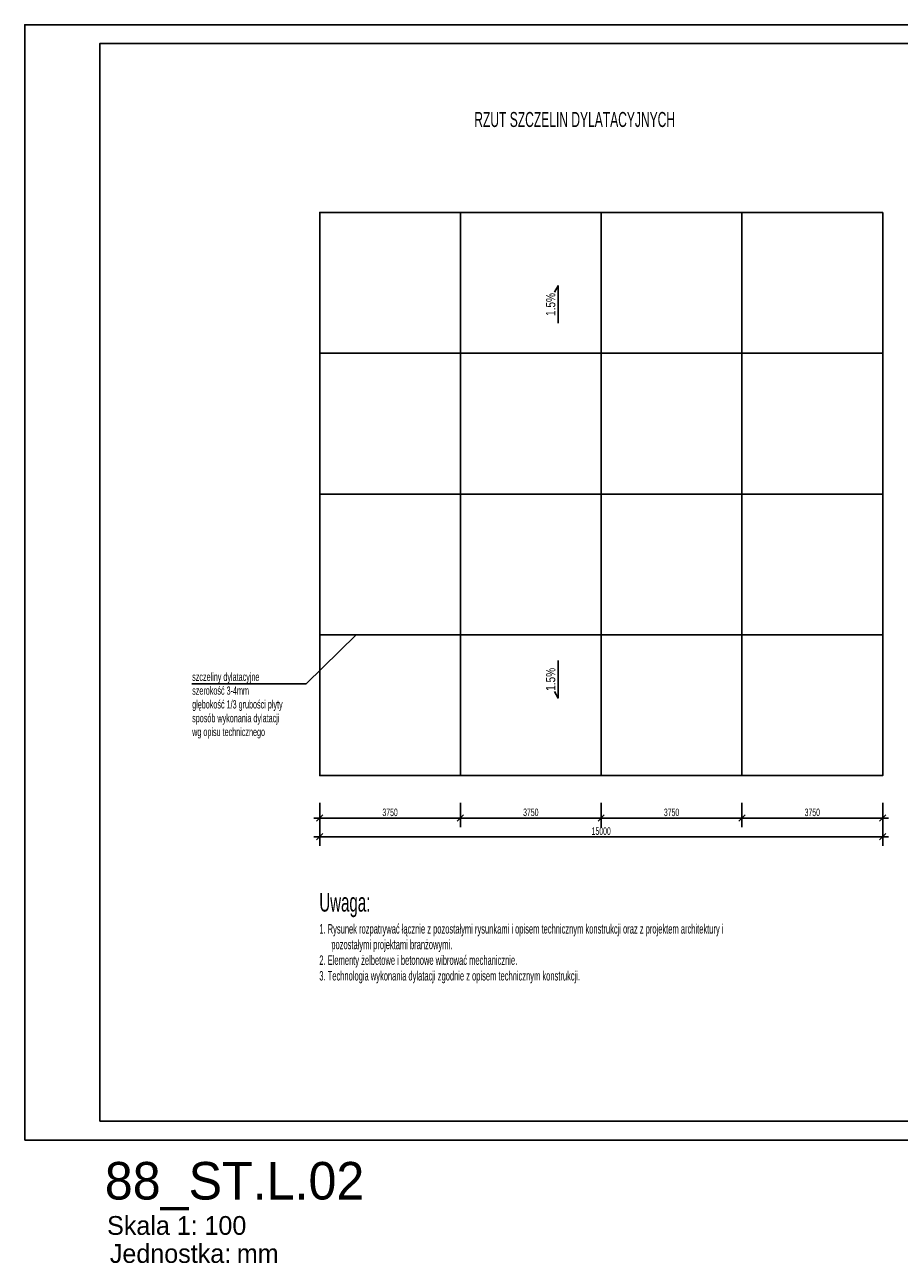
# Model space of a CAD drawing. Header units: millimetres. Extents: x 105590 to 149486, y 34013 to 66993.
# Tile 1 of 3: x 105590 to 128889, y 34013 to 66993. Entities that reach past the tile are written whole.
import ezdxf
from ezdxf import colors
from ezdxf.entities.mleader import LeaderData, LeaderLine
from ezdxf.enums import TextEntityAlignment as Align
from ezdxf.math import Vec2, Vec3

# ---------------------------------------------------------------- set-up
doc = ezdxf.new("R2010")
doc.units = ezdxf.units.MM
doc.header["$LTSCALE"] = 500
doc.header["$MEASUREMENT"] = 0
for name, color, linetype in [('BA_odn', 1, 'Continuous'), ('BA_ram', 2, 'Continuous'), ('BA_txg', 3, 'Continuous'), ('BA_txs', 2, 'Continuous'), ('BA_wym', 1, 'Continuous'), ('K_dylatacja', 7, 'Continuous'), ('K_obrys stropu', 152, 'Continuous')]:
    doc.layers.add(name, color=color, linetype=linetype)
doc.styles.add('BIKTG', font='bikromsw.shx', dxfattribs={"width": 0.6})
doc.styles.add('BIKTS', font='bikromsw.shx', dxfattribs={"width": 0.6})
doc.styles.add('BIKWYM', font='bikromsw.shx', dxfattribs={"width": 0.55})
doc.dimstyles.new('BA_KR_100_mm', dxfattribs={"dimscale": 10, "dimtxt": 20, "dimasz": 1.333333, "dimexe": 24, "dimexo": 0, "dimgap": 5, "dimtad": 1, "dimdec": 1, "dimrnd": 0.5, "dimzin": 9, "dimdsep": 46, "dimtxsty": 'BIKWYM', "dimblk": 'WYM-KR', "dimcen": 0, "dimdle": 20, "dimclrd": 256, "dimclre": 256, "dimclrt": 7, "dimadec": 0, "dimazin": 0, "dimtfac": 0.033333, "dimtdec": 1, "dimtmove": 0, "dimatfit": 3, "dimldrblk": 'WYM-KR', "dimfxl": 1, "dimtvp": 0.8, "dimtolj": 1, "dimarcsym": 0})

# ---------------------------------------------------------------- blocks, each defined once
blk = doc.blocks.new('*U6611')
at = {"layer": 'BA_ram', "color": 1}
blk.add_lwpolyline([(0, 0), (0, 297), (420, 297), (420, 0)], close=True, dxfattribs=at)
at = {"layer": 'BA_ram'}
blk.add_lwpolyline([(20, 5), (20, 292), (415, 292), (415, 5)], close=True, dxfattribs=at)
for s, p in [('Skala 1:', (46.09, -25.25)), ('Jednostka: ', (56.86, -32.72))]:
    blk.add_text(s, height=5).set_placement(p, align=Align.RIGHT)
for tag, height, p in [('TYTUL', 10, (21.33, -10.84)), ('SKALA', 5, (47.88, -22.75)), ('JEDNOSTKA', 5, (56.5, -30.22))]:
    blk.add_attdef(tag, text='', height=height).set_placement(p, align=Align.MIDDLE_LEFT)
blk = doc.blocks.new('WYM-KR')
at = {"linetype": 'ByBlock'}
blk.add_line((11.52, 0), (-11.52, 0), dxfattribs=at)
at = {"color": 7, "linetype": 'ByBlock'}
blk.add_line((6.24, 6.24), (-6.24, -6.24), dxfattribs=at)
blk = doc.blocks.new('*D6619')
at = {"layer": 'BA_wym', "lineweight": -2}
for p, q in [((113448, 46269), (113448, 45629)), ((117198, 46269), (117198, 45629)), ((117185, 45869), (113461, 45869))]:
    blk.add_line(p, q, dxfattribs=at)
at = {"layer": 'Defpoints', "color": 0}
for p in [(113448, 46269), (117198, 46269), (113448, 45869)]:
    blk.add_point(p, dxfattribs=at)
at = {"layer": 'BA_wym', "linetype": 'ByBlock', "lineweight": -2, "xscale": 13.33333333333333, "yscale": 13.33333333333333, "zscale": 13.33333333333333, "rotation": 180}
blk.add_blockref('WYM-KR', (113448, 45869), dxfattribs=at)
at = {"layer": 'BA_wym', "linetype": 'ByBlock', "lineweight": -2, "xscale": 13.33333333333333, "yscale": 13.33333333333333, "zscale": 13.33333333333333}
blk.add_blockref('WYM-KR', (117198, 45869), dxfattribs=at)
at = {"layer": 'BA_wym', "color": 7, "insert": (115323, 46019), "char_height": 200, "attachment_point": 5, "style": 'BIKWYM'}
blk.add_mtext('\\A1;3750', dxfattribs=at)
blk = doc.blocks.new('*D6620')
at = {"layer": 'BA_wym', "lineweight": -2}
for p, q in [((117198, 46269), (117198, 45629)), ((120948, 46269), (120948, 45629)), ((117211, 45869), (120935, 45869))]:
    blk.add_line(p, q, dxfattribs=at)
at = {"layer": 'Defpoints', "color": 0}
for p in [(117198, 46269), (120948, 46269), (120948, 45869)]:
    blk.add_point(p, dxfattribs=at)
at = {"layer": 'BA_wym', "linetype": 'ByBlock', "lineweight": -2, "xscale": 13.33333333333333, "yscale": 13.33333333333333, "zscale": 13.33333333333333, "rotation": 180}
blk.add_blockref('WYM-KR', (117198, 45869), dxfattribs=at)
at = {"layer": 'BA_wym', "linetype": 'ByBlock', "lineweight": -2, "xscale": 13.33333333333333, "yscale": 13.33333333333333, "zscale": 13.33333333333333}
blk.add_blockref('WYM-KR', (120948, 45869), dxfattribs=at)
at = {"layer": 'BA_wym', "color": 7, "insert": (119073, 46019), "char_height": 200, "attachment_point": 5, "style": 'BIKWYM'}
blk.add_mtext('\\A1;3750', dxfattribs=at)
blk = doc.blocks.new('*D6621')
at = {"layer": 'BA_wym', "lineweight": -2}
for p, q in [((120948, 46269), (120948, 45629)), ((124698, 46269), (124698, 45629)), ((120961, 45869), (124685, 45869))]:
    blk.add_line(p, q, dxfattribs=at)
at = {"layer": 'Defpoints', "color": 0}
for p in [(120948, 46269), (124698, 46269), (124698, 45869)]:
    blk.add_point(p, dxfattribs=at)
at = {"layer": 'BA_wym', "linetype": 'ByBlock', "lineweight": -2, "xscale": 13.33333333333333, "yscale": 13.33333333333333, "zscale": 13.33333333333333, "rotation": 180}
blk.add_blockref('WYM-KR', (120948, 45869), dxfattribs=at)
at = {"layer": 'BA_wym', "linetype": 'ByBlock', "lineweight": -2, "xscale": 13.33333333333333, "yscale": 13.33333333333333, "zscale": 13.33333333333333}
blk.add_blockref('WYM-KR', (124698, 45869), dxfattribs=at)
at = {"layer": 'BA_wym', "color": 7, "insert": (122823, 46019), "char_height": 200, "attachment_point": 5, "style": 'BIKWYM'}
blk.add_mtext('\\A1;3750', dxfattribs=at)
blk = doc.blocks.new('*D6622')
at = {"layer": 'BA_wym', "lineweight": -2}
for p, q in [((124698, 46269), (124698, 45629)), ((128448, 46269), (128448, 45629)), ((124711, 45869), (128435, 45869))]:
    blk.add_line(p, q, dxfattribs=at)
at = {"layer": 'Defpoints', "color": 0}
for p in [(124698, 46269), (128448, 46269), (128448, 45869)]:
    blk.add_point(p, dxfattribs=at)
at = {"layer": 'BA_wym', "linetype": 'ByBlock', "lineweight": -2, "xscale": 13.33333333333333, "yscale": 13.33333333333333, "zscale": 13.33333333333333, "rotation": 180}
blk.add_blockref('WYM-KR', (124698, 45869), dxfattribs=at)
at = {"layer": 'BA_wym', "linetype": 'ByBlock', "lineweight": -2, "xscale": 13.33333333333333, "yscale": 13.33333333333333, "zscale": 13.33333333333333}
blk.add_blockref('WYM-KR', (128448, 45869), dxfattribs=at)
at = {"layer": 'BA_wym', "color": 7, "insert": (126573, 46019), "char_height": 200, "attachment_point": 5, "style": 'BIKWYM'}
blk.add_mtext('\\A1;3750', dxfattribs=at)
blk = doc.blocks.new('*D6623')
at = {"layer": 'BA_wym', "lineweight": -2}
for p, q in [((113448, 45769), (113448, 45129)), ((128448, 45769), (128448, 45129)), ((128435, 45369), (113461, 45369))]:
    blk.add_line(p, q, dxfattribs=at)
at = {"layer": 'Defpoints', "color": 0}
for p in [(113448, 45769), (128448, 45769), (113448, 45369)]:
    blk.add_point(p, dxfattribs=at)
at = {"layer": 'BA_wym', "linetype": 'ByBlock', "lineweight": -2, "xscale": 13.33333333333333, "yscale": 13.33333333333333, "zscale": 13.33333333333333, "rotation": 180}
blk.add_blockref('WYM-KR', (113448, 45369), dxfattribs=at)
at = {"layer": 'BA_wym', "linetype": 'ByBlock', "lineweight": -2, "xscale": 13.33333333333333, "yscale": 13.33333333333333, "zscale": 13.33333333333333}
blk.add_blockref('WYM-KR', (128448, 45369), dxfattribs=at)
at = {"layer": 'BA_wym', "color": 7, "insert": (120948, 45519), "char_height": 200, "attachment_point": 5, "style": 'BIKWYM'}
blk.add_mtext('\\A1;15000', dxfattribs=at)
blk = doc.blocks.new('_None')

msp = doc.modelspace()

# ---------------------------------------------------------------- linework, layer by layer
at = {"layer": 'BA_odn'}
for points in [[(119800.1, 59044), (119800.1, 60044), (119700.1, 59870.8)], [(119800.1, 50061.3), (119800.1, 49061.3), (119700.1, 49234.5)]]:
    msp.add_lwpolyline(points, dxfattribs=at)
at = {"layer": 'K_dylatacja'}
for p, q in [((117198.1, 61997.1), (117198.1, 46997.1)), ((120948.1, 61997.1), (120948.1, 46997.1)), ((124698.1, 61997.1), (124698.1, 46997.1)), ((113448.1, 58247.1), (128448.1, 58247.1)), ((113448.1, 54497.1), (128448.1, 54497.1)), ((113448.1, 50747.1), (128448.1, 50747.1))]:
    msp.add_line(p, q, dxfattribs=at)
at = {"layer": 'K_obrys stropu'}
msp.add_lwpolyline([(128448.1, 61997.1), (113448.1, 61997.1), (113448.1, 46997.1), (128448.1, 46997.1)], close=True, dxfattribs=at)

# ---------------------------------------------------------------- block references
at = {"layer": 'BA_ram', "xscale": 100, "yscale": 100, "zscale": 100}
msp.add_blockref('*U6611', (105590.1, 37293.5), dxfattribs=at).add_auto_attribs({'TYTUL': '88_ST.L.02', 'SKALA': '100', 'JEDNOSTKA': 'mm'})

# ---------------------------------------------------------------- texts
at = {"layer": 'BA_txg', "style": 'BIKTG', "width": 0.6}
msp.add_text('RZUT SZCZELIN DYLATACYJNYCH', height=400, dxfattribs=at).set_placement((117566.9, 64271))
at = {"layer": 'BA_txs', "style": 'BIKTS', "width": 0.8}
for p in [(119800.1, 59544), (119800.1, 49561.3)]:
    msp.add_text('1.5%', height=250, rotation=90, dxfattribs=at).set_placement(p, align=Align.BOTTOM_CENTER)

# ---------------------------------------------------------------- dimensions: what is measured, and where the dimension line sits
at = {"layer": 'BA_wym'}
for base, p1, p2, picture, middle in [((113448.1, 45869.5), (117198.1, 46269.5), (113448.1, 46269.5), '*D6619', (115323.1, 46019.5)), ((120948.1, 45869.5), (117198.1, 46269.5), (120948.1, 46269.5), '*D6620', (119073.1, 46019.5)), ((124698.1, 45869.5), (120948.1, 46269.5), (124698.1, 46269.5), '*D6621', (122823.1, 46019.5)), ((128448.1, 45869.5), (124698.1, 46269.5), (128448.1, 46269.5), '*D6622', (126573.1, 46019.5)), ((113448.1, 45368.9), (128448.1, 45768.9), (113448.1, 45768.9), '*D6623', (120948.1, 45518.9))]:
    dim = msp.add_linear_dim(base=base, p1=p1, p2=p2, dimstyle='BA_KR_100_mm', override={"dimdec": 0, "dimrnd": 1, "dimatfit": 1}, dxfattribs=at)
    dim.commit()
    dim.dimension.update_dxf_attribs({"geometry": picture, "text_midpoint": middle})

# ---------------------------------------------------------------- leaders
at = {"layer": 'BA_odn'}
ml = msp.add_multileader_mtext('Standard', dxfattribs=at)
ml.set_content('\\pxql;szczeliny dylatacyjne\\Pszerokość 3-4mm\\Pgłębokość 1/3 grubości płyty\\Psposób wykonania dylatacji\\Pwg opisu technicznego', color=2, style='BIKTS')
ml.set_leader_properties(linetype='ByLayer', lineweight=-3)
ml.set_arrow_properties(name='NONE')
ml.build(insert=Vec2(0, 0))
ml.multileader.update_dxf_attribs({"text_left_attachment_type": 6, "text_right_attachment_type": 6, "dogleg_length": 0, "arrow_head_size": 16.7})
ctx = ml.context
ctx.base_point, ctx.char_height, ctx.arrow_head_size, ctx.landing_gap_size, ctx.plane_origin = Vec3(110050.3, 49446.1), 220, 16.7, 0.09, Vec3(114128.9, 47353)
ctx.left_attachment, ctx.right_attachment = 6, 6
notes = []
notes.append((ctx, [(0, (1, 1, 0), (113086.5, 49446.1), (-1, 0), 0, [(0, [(114421.3, 50747.1)], 0, [])])]))
ctx.mtext.insert, ctx.mtext.flow_direction = Vec3(110050.4, 49739.5), 5
for ctx, leaders in notes:
    for number, flags, end, landing, length, lines in leaders:
        leader = LeaderData()
        leader.index, (leader.has_last_leader_line, leader.has_dogleg_vector, leader.attachment_direction) = number, flags
        leader.last_leader_point, leader.dogleg_vector, leader.dogleg_length = Vec3(end), Vec3(landing), length
        for number, points, colour, breaks in lines:
            line = LeaderLine()
            line.index, line.vertices, line.color, line.breaks = number, Vec3.list(points), colors.encode_raw_color(colour), breaks
            leader.lines.append(line)
        ctx.leaders.append(leader)

# ---------------------------------------------------------------- next in the draw order: texts
at = {"layer": 'BA_txs', "insert": (113437.9, 43875.8), "char_height": 250, "width": 11116.354, "attachment_point": 1, "style": 'BIKTS', "bg_fill": 2}
msp.add_mtext('\\pxi-1.28,l1.28;{\\H2x;\\C2;Uwaga:\\P}1. Rysunek rozpatrywać łącznie z pozostałymi rysunkami i opisem technicznym konstrukcji oraz z projektem architektury i pozostałymi projektami branżowymi.\\P2. Elementy żelbetowe i betonowe wibrować mechanicznie.\\P3. Technologia wykonania dylatacji zgodnie z opisem technicznym konstrukcji.', dxfattribs=at)

doc.saveas('drawing.dxf')
